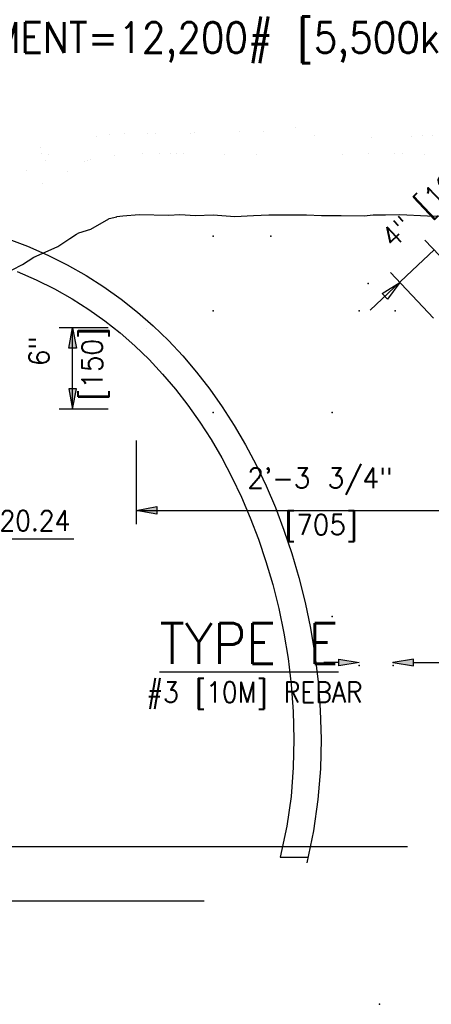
# Model space of a CAD drawing. Extents: x -21 to 2859, y -18 to 3983.
# Tile 39 of 47: x 213 to 238, y 157 to 217. Entities that reach past the tile are written whole.
import ezdxf
from ezdxf.enums import TextEntityAlignment as Align

# ---------------------------------------------------------------- set-up
doc = ezdxf.new("R2010")
doc.units = 0
doc.header["$LTSCALE"] = 25.4
doc.header["$MEASUREMENT"] = 0
doc.linetypes.add('HIDDEN2', pattern=[0.1875, 0.125, -0.0625])
for name, color, linetype in [('BDR-TEXT', 1, 'CONTINUOUS'), ('COL_NUM', 7, 'CONTINUOUS'), ('FORM', 1, 'CONTINUOUS'), ('LABELS', 7, 'CONTINUOUS'), ('POINTS', 1, 'CONTINUOUS'), ('RS_LABELS', 7, 'CONTINUOUS'), ('TRASH', 1, 'CONTINUOUS')]:
    doc.layers.add(name, color=color, linetype=linetype)
doc.styles.add('TXT_SHX', font='txt.shx')

# ---------------------------------------------------------------- blocks, each defined once
blk = doc.blocks.new('SO3_B0')
at = {"layer": 'RS_LABELS', "linetype": 'CONTINUOUS'}
for points in [[(59.486, 31.15), (59.768, 29.65), (59.205, 29.65)], [(59.486, 25.15), (59.768, 26.65), (59.205, 26.65)], [(64.174, 17.708), (65.674, 17.989), (65.674, 17.427)]]:
    blk.add_hatch(color=7, dxfattribs=at).paths.add_polyline_path(points)
at = {"layer": 'COL_NUM', "color": 7, "linetype": 'CONTINUOUS', "const_width": 0.00035}
blk.add_lwpolyline([(64.174, 26.15), (64.174, 30.15, -0.414214), (65.174, 31.15), (90.924, 31.15, -0.414214), (91.924, 30.15), (91.924, 26.15, -0.414214), (90.924, 25.15), (65.174, 25.15, -0.414214)], format="xyb", close=True, dxfattribs=at)
at = {"layer": 'RS_LABELS', "color": 7, "linetype": 'CONTINUOUS'}
for p, q in [((90.735, 31.978), (85.409, 37.607)), ((84.491, 35.361), (86.096, 36.88)), ((84.491, 35.361), (81.401, 32.438)), ((86.048, 31.871), (82.883, 35.217)), ((62.104, 31.15), (58.486, 31.15)), ((59.486, 25.15), (59.486, 31.15)), ((62.104, 25.15), (58.486, 25.15)), ((64.174, 22.847), (64.174, 16.708)), ((64.174, 17.708), (91.924, 17.708))]:
    blk.add_line(p, q, dxfattribs=at)
for points in [[(83.57, 34.49), (82.674, 33.255), (82.287, 33.664)], [(59.486, 31.15), (59.768, 29.65), (59.205, 29.65)], [(59.486, 25.15), (59.768, 26.65), (59.205, 26.65)], [(64.174, 17.708), (65.674, 17.989), (65.674, 17.427)]]:
    blk.add_lwpolyline(points, close=True, dxfattribs=at)
at = {"layer": 'RS_LABELS', "color": 24, "linetype": 'CONTINUOUS'}
blk.add_point((59.486, 31.15), dxfattribs=at)
at = {"layer": 'LABELS', "color": 1, "linetype": 'CONTINUOUS', "style": 'TXT_SHX', "width": 0.9}
blk.add_text('%%uTYPE E', height=3, dxfattribs=at).set_placement((65.889, 6.421))
at = {"layer": 'POINTS', "color": 5, "linetype": 'CONTINUOUS', "style": 'TXT_SHX', "width": 0.9}
blk.add_text('WEIGHT OF AN "HM" ELEMENT=12,200# [5,500kg]', height=2.25, dxfattribs=at).set_placement((18.313, 51.383))
at = {"layer": 'POINTS', "color": 3, "linetype": 'CONTINUOUS', "style": 'TXT_SHX', "width": 0.9}
blk.add_text('#3 [10M] REBAR', height=1.5, dxfattribs=at).set_placement((64.931, 3.581))
at = {"layer": 'RS_LABELS', "color": 5, "linetype": 'CONTINUOUS', "style": 'TXT_SHX', "width": 0.95}
for s, rotation, p in [('4" [100]', 43.41603, (86.287, 39.979)), ('[150]', 90, (61.672, 28.5)), ('6"', 90, (57.768, 29.428))]:
    blk.add_text(s, height=1.5, rotation=rotation, dxfattribs=at).set_placement(p, align=Align.CENTER)
for s, p in [('2\'-3 3/4"', (77.688, 19.347)), ('[705]', (77.778, 15.91))]:
    blk.add_text(s, height=1.5, dxfattribs=at).set_placement(p, align=Align.CENTER)
blk = doc.blocks.new('SO3_B1')
at = {"layer": 'RS_LABELS', "linetype": 'CONTINUOUS'}
for points in [[(59.486, 31.15), (59.768, 29.65), (59.205, 29.65)], [(59.486, 25.15), (59.768, 26.65), (59.205, 26.65)], [(64.174, 17.708), (65.674, 17.989), (65.674, 17.427)]]:
    blk.add_hatch(color=7, dxfattribs=at).paths.add_polyline_path(points)
at = {"layer": 'COL_NUM', "color": 7, "linetype": 'CONTINUOUS', "const_width": 0.00035}
blk.add_lwpolyline([(64.174, 26.15), (64.174, 30.15, -0.414214), (65.174, 31.15), (90.924, 31.15, -0.414214), (91.924, 30.15), (91.924, 26.15, -0.414214), (90.924, 25.15), (65.174, 25.15, -0.414214)], format="xyb", close=True, dxfattribs=at)
at = {"layer": 'RS_LABELS', "color": 7, "linetype": 'CONTINUOUS'}
for p, q in [((90.735, 31.978), (85.409, 37.607)), ((84.491, 35.361), (86.096, 36.88)), ((84.491, 35.361), (81.401, 32.438)), ((86.048, 31.871), (82.883, 35.217)), ((62.104, 31.15), (58.486, 31.15)), ((59.486, 25.15), (59.486, 31.15)), ((62.104, 25.15), (58.486, 25.15)), ((64.174, 22.847), (64.174, 16.708)), ((64.174, 17.708), (91.924, 17.708))]:
    blk.add_line(p, q, dxfattribs=at)
for points in [[(83.57, 34.49), (82.674, 33.255), (82.287, 33.664)], [(59.486, 31.15), (59.768, 29.65), (59.205, 29.65)], [(59.486, 25.15), (59.768, 26.65), (59.205, 26.65)], [(64.174, 17.708), (65.674, 17.989), (65.674, 17.427)]]:
    blk.add_lwpolyline(points, close=True, dxfattribs=at)
at = {"layer": 'RS_LABELS', "color": 24, "linetype": 'CONTINUOUS'}
blk.add_point((59.486, 31.15), dxfattribs=at)
at = {"layer": 'LABELS', "color": 1, "linetype": 'CONTINUOUS', "style": 'TXT_SHX', "width": 0.9}
blk.add_text('%%uTYPE E', height=3, dxfattribs=at).set_placement((65.889, 6.421))
at = {"layer": 'POINTS', "color": 5, "linetype": 'CONTINUOUS', "style": 'TXT_SHX', "width": 0.9}
blk.add_text('WEIGHT OF AN "HM" ELEMENT=12,200# [5,500kg]', height=2.25, dxfattribs=at).set_placement((18.313, 51.383))
at = {"layer": 'POINTS', "color": 3, "linetype": 'CONTINUOUS', "style": 'TXT_SHX', "width": 0.9}
blk.add_text('#3 [10M] REBAR', height=1.5, dxfattribs=at).set_placement((64.931, 3.581))
at = {"layer": 'RS_LABELS', "color": 5, "linetype": 'CONTINUOUS', "style": 'TXT_SHX', "width": 0.95}
for s, rotation, p in [('4" [100]', 43.41603, (86.287, 39.979)), ('[150]', 90, (61.672, 28.5)), ('6"', 90, (57.768, 29.428))]:
    blk.add_text(s, height=1.5, rotation=rotation, dxfattribs=at).set_placement(p, align=Align.CENTER)
for s, p in [('2\'-3 3/4"', (77.688, 19.347)), ('[705]', (77.778, 15.91))]:
    blk.add_text(s, height=1.5, dxfattribs=at).set_placement(p, align=Align.CENTER)

msp = doc.modelspace()

# ---------------------------------------------------------------- hatches: boundary and pattern name
at = {"layer": 'BDR-TEXT', "linetype": 'CONTINUOUS'}
for points in [[(232.21, 177.49), (232.21, 177.907), (233.46, 177.699)], [(236.793, 177.49), (236.793, 177.907), (235.543, 177.699)]]:
    msp.add_hatch(color=7, dxfattribs=at).paths.add_polyline_path(points)

# ---------------------------------------------------------------- linework, layer by layer
at = {"layer": 'BDR-TEXT', "color": 7, "linetype": 'CONTINUOUS'}
for p, q in [((232.21, 177.699), (231.293, 177.699)), ((236.793, 177.699), (249.566, 177.699))]:
    msp.add_line(p, q, dxfattribs=at)
for points in [[(232.21, 177.49), (232.21, 177.907), (233.46, 177.699)], [(236.793, 177.49), (236.793, 177.907), (235.543, 177.699)]]:
    msp.add_lwpolyline(points, close=True, dxfattribs=at)
at = {"layer": 'FORM', "color": 1, "linetype": 'CONTINUOUS'}
msp.add_line((228.618, 165.759), (230.319, 165.759), dxfattribs=at)
msp.add_lwpolyline([(211.798, 203.725), (213.105, 203.229), (214.355, 202.682), (215.552, 202.084), (216.698, 201.437), (217.797, 200.739), (218.85, 199.991), (219.858, 199.194), (220.825, 198.347), (221.75, 197.451), (222.636, 196.506), (223.482, 195.512), (224.29, 194.47), (225.059, 193.38), (225.79, 192.241), (226.482, 191.054), (227.135, 189.818), (227.747, 188.535), (228.318, 187.203), (228.846, 185.822), (229.328, 184.393), (229.763, 182.916), (230.146, 181.389), (230.474, 179.813), (230.742, 178.188), (230.945, 176.513), (231.075, 174.787), (231.123, 173.011), (231.08, 171.183), (230.931, 169.303), (230.659, 167.371), (230.246, 165.415)], dxfattribs=at)
at = {"layer": 'FORM', "color": 1, "linetype": 'HIDDEN2'}
msp.add_lwpolyline([(212.476, 201.688), (213.65, 201.174), (214.771, 200.615), (215.843, 200.009), (216.868, 199.357), (217.851, 198.659), (218.793, 197.914), (219.697, 197.123), (220.564, 196.283), (221.394, 195.397), (222.19, 194.463), (222.951, 193.48), (223.678, 192.45), (224.37, 191.372), (225.027, 190.246), (225.647, 189.071), (226.231, 187.848), (226.776, 186.578), (227.28, 185.259), (227.741, 183.892), (228.157, 182.478), (228.524, 181.017), (228.838, 179.508), (229.094, 177.952), (229.288, 176.35), (229.412, 174.702), (229.459, 173.008), (229.418, 171.269), (229.276, 169.485), (229.019, 167.659), (228.618, 165.759)], dxfattribs=at)
at = {"layer": 'FORM', "color": 24, "linetype": 'CONTINUOUS'}
for p in [(224.509, 203.861), (228.044, 203.861), (234.016, 200.945), (224.509, 199.278), (233.46, 199.278), (233.46, 199.278), (235.661, 199.278), (235.661, 199.278), (224.509, 193.028), (231.794, 193.028), (231.794, 193.028), (231.794, 180.528), (235.543, 177.699), (233.46, 177.529), (235.543, 177.529), (234.708, 156.739)]:
    msp.add_point(p, dxfattribs=at)
at = {"layer": 'POINTS', "color": 2, "linetype": 'CONTINUOUS'}
for p, q in [((156.389, 166.419), (236.431, 166.419)), ((168.869, 163.091), (223.951, 163.091))]:
    msp.add_line(p, q, dxfattribs=at)
at = {"layer": 'POINTS', "color": 3, "linetype": 'CONTINUOUS', "const_width": 0.00025}
for points in [[(212.541, 207.617), (213.087, 207.91), (213.477, 208.089), (213.964, 208.314), (214.263, 208.464), (213.439, 208.891), (214.023, 208.636), (213.806, 209.452), (214.263, 208.404), (214.555, 209.355), (214.405, 208.426), (214.915, 209.003), (214.668, 208.584), (215.139, 208.786), (215.379, 208.936), (215.574, 209.003), (215.948, 209.198), (216.27, 209.422), (216.705, 209.58), (217.004, 209.842), (217.528, 210.044), (217.791, 210.104), (218.42, 210.111), (219.258, 210.134), (220.052, 210.171), (220.584, 210.119), (221.033, 210.156), (221.445, 210.179), (221.97, 210.141), (222.771, 210.134), (223.235, 210.179), (223.595, 210.216), (224.074, 210.284), (224.538, 210.269), (225.085, 210.246), (225.811, 210.261), (226.373, 210.314), (226.935, 210.284), (227.579, 210.276), (227.991, 210.209), (228.523, 210.179), (228.86, 210.149), (228.867, 210.164), (228.68, 210.591), (229.047, 210.156), (229.219, 210.748), (229.212, 210.269), (229.594, 210.553), (229.354, 210.209), (229.594, 210.231), (230.17, 210.149), (230.5, 210.044), (231.121, 210.051), (231.481, 210.029), (232.057, 210.036), (232.634, 210.029), (234.229, 209.902), (235.308, 209.977), (236.102, 209.999), (236.955, 209.977), (237.517, 210.044), (238.071, 210.022)], [(212.466, 206.209), (213.155, 206.517), (213.649, 206.846), (214.211, 207.206), (214.825, 207.535), (215.469, 207.73), (216.09, 208.097), (216.615, 208.449), (217.154, 208.569), (217.566, 208.823), (217.761, 208.718), (218.547, 208.831), (219.858, 208.928), (221.707, 208.891), (222.471, 208.936), (223.475, 208.868), (224.591, 208.906), (225.849, 208.808), (226.778, 208.868), (227.834, 208.906), (228.949, 208.913), (230.32, 208.906), (231.241, 208.861), (231.623, 208.861), (232.372, 208.861), (233.57, 208.853), (234.117, 208.913), (235.038, 208.913), (236.004, 208.928), (237.757, 208.846), (238.978, 208.838)]]:
    msp.add_lwpolyline(points, dxfattribs=at)
at = {"layer": 'POINTS', "color": 3, "linetype": 'CONTINUOUS'}
msp.add_lwpolyline([(212.158, 201.792), (212.81, 202.113), (213.505, 202.564), (214, 202.788), (214.971, 203.22), (215.7, 203.706), (216.111, 203.969), (216.268, 204.054), (216.986, 204.271), (218.091, 204.923), (218.118, 204.941), (218.586, 205.045), (218.592, 205.049), (218.951, 205.1), (219.959, 205.175), (221.78, 205.138), (222.456, 205.178), (223.412, 205.114), (224.509, 205.151), (225.825, 205.049), (226.965, 205.122), (227.913, 205.156), (228.952, 205.163), (230.218, 205.156), (231.15, 205.111), (232.36, 205.111), (233.763, 205.102), (234.322, 205.163), (235.067, 205.163), (235.945, 205.177), (237.657, 205.096), (239.115, 205.087)], dxfattribs=at)
at = {"layer": 'TRASH', "color": 3, "linetype": 'CONTINUOUS'}
msp.add_line((211.394, 185.278), (215.948, 185.278), dxfattribs=at)
msp.add_line((211.394, 185.278), (215.948, 185.278), dxfattribs=at)

# ---------------------------------------------------------------- block references
at = {"layer": 'FORM', "linetype": 'CONTINUOUS', "xscale": 0.8333299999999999, "yscale": 0.8333299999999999, "zscale": 0.8333299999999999}
for name in ['SO3_B0', 'SO3_B1']:
    msp.add_blockref(name, (166.307, 172.273), dxfattribs=at)

# ---------------------------------------------------------------- texts
at = {"layer": 'TRASH', "color": 3, "linetype": 'CONTINUOUS', "style": 'TXT_SHX', "width": 0.9}
msp.add_text('20.24', height=1.25, dxfattribs=at).set_placement((211.394, 185.778))
msp.add_text('20.24', height=1.25, dxfattribs=at).set_placement((211.394, 185.778))

doc.saveas('drawing.dxf')
